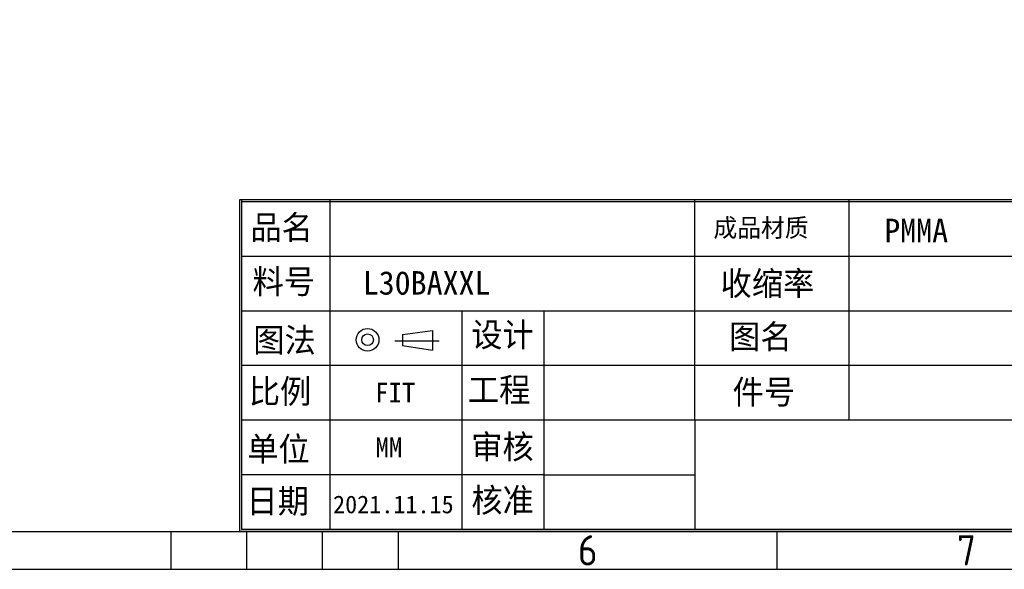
# Model space of a CAD drawing. Header units: millimetres. Extents: x 2355 to 2756, y -2363 to -2080.
# Tile 11 of 19: x 2555 to 2680, y -2358 to -2289. Entities that reach past the tile are written whole.
import ezdxf
from ezdxf.enums import TextEntityAlignment as Align

# ---------------------------------------------------------------- set-up
doc = ezdxf.new("R2010")
doc.units = ezdxf.units.MM
doc.layers.add('hatch', color=56, linetype='Continuous', lineweight=9)
doc.styles.add('cha1', font='txt', dxfattribs={"height": 2.5})
doc.styles.add('ISO Proportional', font='isocp')
doc.styles.add('we', font='txt', dxfattribs={"height": 3})

msp = doc.modelspace()

# ---------------------------------------------------------------- linework, layer by layer
for p, q in [((2583.124, -2311.774), (2583.124, -2353.521)), ((2681.652, -2311.774), (2583.124, -2311.774)), ((2583.382, -2311.774), (2583.382, -2353.264)), ((2681.652, -2312.031), (2583.382, -2312.031)), ((2594.549, -2353.264), (2594.549, -2311.774)), ((2640.511, -2339.52), (2640.511, -2311.774)), ((2659.982, -2339.52), (2659.982, -2311.774)), ((2746.077, -2318.903), (2583.382, -2318.903)), ((2746.077, -2325.776), (2583.382, -2325.776)), ((2611.214, -2353.264), (2611.214, -2325.776)), ((2621.522, -2353.264), (2621.522, -2325.776)), ((2603.673, -2328.744), (2607.471, -2328.211)), ((2603.673, -2328.744), (2603.673, -2330.108)), ((2607.471, -2328.211), (2607.471, -2330.701)), ((2602.735, -2329.513), (2608.316, -2329.513)), ((2603.673, -2330.108), (2607.471, -2330.701)), ((2642.659, -2332.648), (2583.382, -2332.648)), ((2746.077, -2332.648), (2583.382, -2332.648)), ((2746.077, -2332.648), (2663.613, -2332.648)), ((2746.077, -2339.52), (2583.382, -2339.52)), ((2621.522, -2346.392), (2583.382, -2346.392)), ((2364.556, -2353.521), (2746.335, -2353.521)), ((2574.534, -2358.294), (2574.534, -2353.521)), ((2746.335, -2353.521), (2583.124, -2353.521)), ((2746.077, -2353.264), (2583.382, -2353.264)), ((2583.64, -2353.521), (2746.335, -2353.521)), ((2584.079, -2358.294), (2584.079, -2353.521)), ((2593.623, -2358.294), (2593.623, -2353.521)), ((2603.168, -2358.294), (2603.168, -2353.521)), ((2650.89, -2358.294), (2650.89, -2353.521)), ((2507.723, -2358.294), (2603.168, -2358.294))]:
    msp.add_line(p, q)
at = {"ltscale": 2}
for p, q in [((2640.511, -2339.52), (2640.511, -2353.264)), ((2621.522, -2346.392), (2640.511, -2346.392))]:
    msp.add_line(p, q, dxfattribs=at)
msp.add_lwpolyline([(2359.784, -2358.294), (2751.107, -2358.294), (2751.107, -2084.367), (2359.784, -2084.367)], close=True)
for radius in [1.428, 0.734]:
    msp.add_circle((2599.282, -2329.397), radius)

# ---------------------------------------------------------------- texts
for s, height, style, p in [('品名', 3.0297, 'we', (2584.512, -2316.768)), ('成品材质', 2.3026, 'we', (2642.874, -2316.444)), ('料号', 3.0297, 'we', (2584.788, -2323.586)), ('收缩率', 3.0297, 'we', (2643.761, -2323.813)), ('图法', 3.0297, 'we', (2584.876, -2330.955)), ('设计', 3.0297, 'we', (2612.339, -2330.276)), ('图名', 3.0297, 'we', (2644.845, -2330.518)), ('工程', 3.0297, 'we', (2611.919, -2337.209)), ('比例', 3.0297, 'we', (2584.319, -2337.403)), ('FIT', 2.4824, 'cha1', (2600.241, -2337.282)), ('件号', 3.0297, 'we', (2645.283, -2337.489)), ('单位', 3.0297, 'we', (2584.112, -2344.654)), ('审核', 3.0297, 'we', (2612.339, -2344.387)), ('MM', 2.4824, 'cha1', (2600.283, -2344.177)), ('日期', 3.0297, 'we', (2584.023, -2351.216)), ('核准', 3.0297, 'we', (2612.362, -2351.111)), ('2021.11.15', 2.2342, 'cha1', (2594.932, -2351.242))]:
    msp.add_text(s, height=height, dxfattribs=dict(style=style)).set_placement(p)
at = {"style": 'ISO Proportional'}
for s, p in [('6', (2627.029, -2355.907)), ('7', (2674.751, -2355.907))]:
    msp.add_text(s, height=3.818, dxfattribs=at).set_placement(p, align=Align.MIDDLE)
at = {"layer": 'hatch', "style": 'cha1'}
for s, p in [('PMMA', (2664.388, -2317.114)), ('L30BAXXL', (2598.672, -2323.715))]:
    msp.add_text(s, height=2.9583, dxfattribs=at).set_placement(p)

doc.saveas('drawing.dxf')
